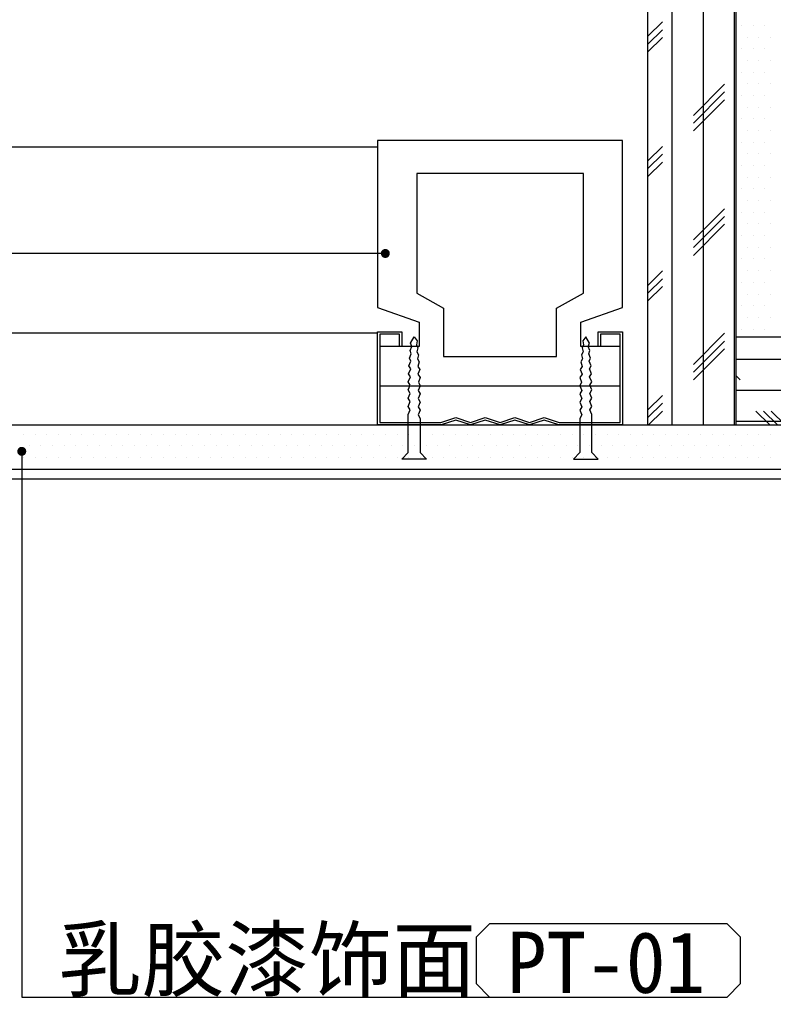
# Model space of a CAD drawing. Header units: millimetres. Extents: x -53 to 3023, y -53 to 2153.
# Tile 13 of 52: x 506 to 660, y 916 to 1117. Entities that reach past the tile are written whole.
import ezdxf

# ---------------------------------------------------------------- set-up
doc = ezdxf.new("R2010")
doc.units = ezdxf.units.MM
doc.header["$LTSCALE"] = 5
for name, color, linetype in [('8', 8, 'Continuous'), ('A-建筑-拆墙', 251, 'Continuous'), ('E--图例', 3, 'Continuous'), ('E-文本', 7, 'Continuous'), ('F-文本', 61, 'Continuous'), ('Q-立面-填充', 251, 'Continuous'), ('Q-立面-完成面造型线', 6, 'Continuous'), ('Q-立面-次粗线', 31, 'Continuous')]:
    doc.layers.add(name, color=color, linetype=linetype)
doc.styles.add('-宋体', font='SimSun.ttf', dxfattribs={"width": 0.8})
doc.styles.get("Standard").update_dxf_attribs({"font": 'SimSun.ttf'})
doc.styles.add('TXT', font='gbenor.shx', dxfattribs={"width": 0.7})
doc.dimstyles.new('1', dxfattribs={"dimscale": 0, "dimtxt": 2.5, "dimasz": 1.5, "dimexe": 1, "dimexo": 0, "dimgap": 0.3, "dimtad": 1, "dimdec": 0, "dimzin": 0, "dimdsep": 46, "dimtxsty": 'Standard', "dimblk": 'ARCHTICK', "dimcen": 0.09, "dimclrd": 8, "dimclre": 8, "dimclrt": 4, "dimadec": 0, "dimazin": 0, "dimtfac": 1, "dimtdec": 0, "dimtix": 1, "dimtofl": 0, "dimtmove": 2, "dimatfit": 3, "dimldrblk": 'DOTSMALL', "dimfxl": 5, "dimfxlon": 1, "dimtolj": 1, "dimtzin": 0, "dimarcsym": 0})

# ---------------------------------------------------------------- blocks, each defined once
blk = doc.blocks.new('A$C09D450D1')
at = {"layer": '8'}
for p, q in [((-50, 24.00000000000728), (-50, 58.00000000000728)), ((-50, 58.00000000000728), (0, 58.00000000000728)), ((0, 58.00000000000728), (0, 24.00000000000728)), ((-42, 26.85973027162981), (-42, 51.32409618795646)), ((-42, 51.32409618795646), (-8, 51.32409618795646)), ((-8, 51.32409618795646), (-8, 26.85973027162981)), ((-36.5, 23.85973027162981), (-42, 26.85973027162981)), ((-8, 26.85973027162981), (-13.5, 23.85973027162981)), ((-41.5, 21.00000000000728), (-50, 24.00000000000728)), ((-36.5, 14.00000000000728), (-36.5, 23.85973027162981)), ((-13.5, 23.85973027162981), (-13.5, 14.00000000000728)), ((0, 24.00000000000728), (-8.5, 21.00000000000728)), ((-41.5, 16.00000000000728), (-41.5, 21.00000000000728)), ((-8.5, 21.00000000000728), (-8.5, 16.00000000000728)), ((-45, 19.00000000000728), (-50, 19.00000000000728)), ((-50, 19.00000000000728), (-50, 7.275957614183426e-12)), ((-49.5, 0.500000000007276), (-49.5, 18.50000000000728)), ((-49.5, 18.50000000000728), (-45.5, 18.50000000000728)), ((-45.5, 18.50000000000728), (-45.5, 16.00000000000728)), ((-45, 16.00000000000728), (-45, 19.00000000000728)), ((0, 19.00000000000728), (-5, 19.00000000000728)), ((-5, 19.00000000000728), (-5, 16.00000000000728)), ((-4.5, 16.00000000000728), (-4.5, 18.50000000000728)), ((-4.5, 18.50000000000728), (-0.5, 18.50000000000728)), ((-0.5, 18.50000000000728), (-0.5, 0.500000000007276)), ((0, 7.275957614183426e-12), (0, 19.00000000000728)), ((-43.24737165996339, 16.67150232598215), (-42.51483333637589, 17.99999912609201)), ((-42.9966365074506, 16.02577210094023), (-43.24737165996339, 16.67150232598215)), ((-42.51483333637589, 17.99999912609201), (-41.87799733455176, 17.1789917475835)), ((-41.87799733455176, 17.1789917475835), (-42.03991536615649, 16.38033246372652)), ((-42.03991536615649, 16.38033246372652), (-41.76638301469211, 15.74305086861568)), ((-7.960084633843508, 16.38033246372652), (-8.23361698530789, 15.74305086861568)), ((-7.485166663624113, 17.99999912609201), (-8.122002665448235, 17.1789917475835)), ((-8.122002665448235, 17.1789917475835), (-7.960084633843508, 16.38033246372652)), ((-6.752628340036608, 16.67150232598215), (-7.485166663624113, 17.99999912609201)), ((-7.003363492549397, 16.02577210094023), (-6.752628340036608, 16.67150232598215)), ((-49.5, 8.000000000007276), (-49.5, 16.00000000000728)), ((-49.5, 16.00000000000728), (-41.5, 16.00000000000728)), ((-45.5, 16.00000000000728), (-45, 16.00000000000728)), ((-43.42972656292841, 13.64931151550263), (-43.11061115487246, 14.50622806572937)), ((-43.31575191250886, 15.1688555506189), (-42.9966365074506, 16.02577210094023)), ((-43.11061115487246, 14.50622806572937), (-43.31575191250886, 15.1688555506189)), ((-41.76638301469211, 15.74305086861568), (-41.9627098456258, 14.93163970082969)), ((-41.9627098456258, 14.93163970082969), (-41.64359443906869, 14.31125116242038)), ((-41.64359443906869, 14.31125116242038), (-41.8143465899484, 13.50931795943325)), ((-8.5, 16.00000000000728), (-0.5, 16.00000000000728)), ((-8.037290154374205, 14.93163970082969), (-8.356405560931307, 14.31125116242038)), ((-8.356405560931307, 14.31125116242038), (-8.1856534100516, 13.50931795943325)), ((-8.23361698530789, 15.74305086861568), (-8.037290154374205, 14.93163970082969)), ((-6.684248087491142, 15.1688555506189), (-7.003363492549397, 16.02577210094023)), ((-6.889388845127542, 14.50622806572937), (-6.684248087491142, 15.1688555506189)), ((-6.570273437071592, 13.64931151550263), (-6.889388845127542, 14.50622806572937)), ((-5, 16.00000000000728), (-4.5, 16.00000000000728)), ((-0.5, 16.00000000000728), (-0.5, 8.000000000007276)), ((-43.58039222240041, 12.07450314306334), (-43.16856821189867, 13.00744412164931)), ((-43.2253570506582, 11.42575978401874), (-43.58039222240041, 12.07450314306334)), ((-43.16856821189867, 13.00744412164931), (-43.42972656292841, 13.64931151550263)), ((-41.8143465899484, 13.50931795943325), (-41.48287986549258, 12.85184014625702)), ((-41.48287986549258, 12.85184014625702), (-41.77268053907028, 11.96412095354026)), ((-13.5, 14.00000000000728), (-36.5, 14.00000000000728)), ((-8.1856534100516, 13.50931795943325), (-8.517120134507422, 12.85184014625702)), ((-8.517120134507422, 12.85184014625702), (-8.22731946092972, 11.96412095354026)), ((-6.831431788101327, 13.00744412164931), (-6.570273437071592, 13.64931151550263)), ((-6.419607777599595, 12.07450314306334), (-6.831431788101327, 13.00744412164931)), ((-6.774642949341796, 11.42575978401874), (-6.419607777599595, 12.07450314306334)), ((-43.68969401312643, 10.45849440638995), (-43.2253570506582, 11.42575978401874)), ((-43.25257408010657, 9.794730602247), (-43.68969401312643, 10.45849440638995)), ((-41.77268053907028, 11.96412095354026), (-41.35352561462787, 11.31066907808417)), ((-41.35352561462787, 11.31066907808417), (-41.74901803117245, 10.34561960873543)), ((-41.74901803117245, 10.34561960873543), (-41.26483331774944, 9.666665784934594)), ((-8.250981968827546, 10.34561960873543), (-8.735166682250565, 9.666665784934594)), ((-8.22731946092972, 11.96412095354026), (-8.64647438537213, 11.31066907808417)), ((-8.64647438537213, 11.31066907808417), (-8.250981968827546, 10.34561960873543)), ((-6.310305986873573, 10.45849440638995), (-6.774642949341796, 11.42575978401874)), ((-6.747425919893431, 9.794730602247), (-6.310305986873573, 10.45849440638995)), ((-43.76483335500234, 8.816665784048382), (-43.25257408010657, 9.794730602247)), ((-43.34816668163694, 8.129165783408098), (-43.76483335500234, 8.816665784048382)), ((-43.76483335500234, 7.141665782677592), (-43.34816668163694, 8.129165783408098)), ((-41.26483331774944, 9.666665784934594), (-41.65649999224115, 8.704165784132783)), ((-41.65649999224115, 8.704165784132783), (-41.26483331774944, 7.999999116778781)), ((-8.735166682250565, 9.666665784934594), (-8.343500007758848, 8.704165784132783)), ((-8.343500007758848, 8.704165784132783), (-8.735166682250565, 7.999999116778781)), ((-6.235166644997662, 8.816665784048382), (-6.747425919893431, 9.794730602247)), ((-6.65183331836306, 8.129165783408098), (-6.235166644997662, 8.816665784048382)), ((-6.235166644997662, 7.141665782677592), (-6.65183331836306, 8.129165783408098)), ((-0.5, 8.000000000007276), (-49.5, 8.000000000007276)), ((-43.34816668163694, 6.43749911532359), (-43.76483335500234, 7.141665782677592)), ((-43.76483335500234, 5.474999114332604), (-43.34816668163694, 6.43749911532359)), ((-41.26483331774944, 7.999999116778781), (-41.68149998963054, 7.037499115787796)), ((-41.68149998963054, 7.037499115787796), (-41.26483331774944, 6.333332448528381)), ((-41.26483331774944, 6.333332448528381), (-41.68149998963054, 5.370832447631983)), ((-8.735166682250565, 7.999999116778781), (-8.318500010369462, 7.037499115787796)), ((-8.318500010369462, 7.037499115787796), (-8.735166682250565, 6.333332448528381)), ((-8.735166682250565, 6.333332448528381), (-8.318500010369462, 5.370832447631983)), ((-6.65183331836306, 6.43749911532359), (-6.235166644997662, 7.141665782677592)), ((-6.235166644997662, 5.474999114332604), (-6.65183331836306, 6.43749911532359)), ((-43.34816668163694, 4.77083244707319), (-43.76483335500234, 5.474999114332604)), ((-43.76483335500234, 3.799999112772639), (-43.34816668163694, 4.77083244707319)), ((-41.68149998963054, 5.370832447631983), (-41.26483331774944, 4.666665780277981)), ((-41.26483331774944, 4.666665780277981), (-41.68149998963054, 3.695832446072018)), ((-8.318500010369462, 5.370832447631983), (-8.735166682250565, 4.666665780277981)), ((-8.735166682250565, 4.666665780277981), (-8.318500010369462, 3.695832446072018)), ((-6.65183331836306, 4.77083244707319), (-6.235166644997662, 5.474999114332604)), ((-6.235166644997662, 3.799999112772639), (-6.65183331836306, 4.77083244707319)), ((-43.34816668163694, 3.104165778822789), (-43.76483335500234, 3.799999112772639)), ((-43.76483335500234, 2.141665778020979), (-43.34816668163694, 3.104165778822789)), ((-43.76483335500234, 2.141665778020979), (-43.76483335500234, 2.141665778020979)), ((-43.76483335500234, -5.625000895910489), (-43.76483335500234, 2.141665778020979)), ((-41.68149998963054, 3.695832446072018), (-41.26483331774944, 2.991665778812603)), ((-41.26483331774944, 2.991665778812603), (-41.68149998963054, 2.062499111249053)), ((-41.68149998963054, 2.062499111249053), (-41.26483331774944, 1.333332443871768)), ((-8.318500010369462, 3.695832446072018), (-8.735166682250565, 2.991665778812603)), ((-8.735166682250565, 2.991665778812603), (-8.318500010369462, 2.062499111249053)), ((-8.318500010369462, 2.062499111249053), (-8.735166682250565, 1.333332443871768)), ((-6.65183331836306, 3.104165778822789), (-6.235166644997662, 3.799999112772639)), ((-6.235166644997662, 2.141665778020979), (-6.65183331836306, 3.104165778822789)), ((-6.235166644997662, 2.141665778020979), (-6.235166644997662, 2.141665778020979)), ((-6.235166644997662, -5.625000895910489), (-6.235166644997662, 2.141665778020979)), ((-50, 7.275957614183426e-12), (-37, 7.275957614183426e-12)), ((-37.0811388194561, 0.500000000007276), (-49.5, 0.500000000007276)), ((-41.26483331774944, 1.333332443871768), (-41.26483331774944, -5.625000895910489)), ((-34, 1.527046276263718), (-37.0811388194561, 0.500000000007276)), ((-37, 7.275957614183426e-12), (-34, 1.000000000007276)), ((-31, 0.527046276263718), (-34, 1.527046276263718)), ((-34, 1.000000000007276), (-31, 7.275957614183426e-12)), ((-28, 1.527046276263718), (-31, 0.527046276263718)), ((-31, 7.275957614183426e-12), (-28, 1.000000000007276)), ((-25, 0.527046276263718), (-28, 1.527046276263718)), ((-28, 1.000000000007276), (-25, 7.275957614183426e-12)), ((-22, 1.527046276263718), (-25, 0.527046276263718)), ((-25, 7.275957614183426e-12), (-22, 1.000000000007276)), ((-19, 0.527046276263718), (-22, 1.527046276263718)), ((-22, 1.000000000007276), (-19, 7.275957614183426e-12)), ((-16, 1.527046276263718), (-19, 0.527046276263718)), ((-19, 7.275957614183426e-12), (-16, 1.000000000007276)), ((-12.91886116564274, 0.500000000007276), (-16, 1.527046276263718)), ((-16, 1.000000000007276), (-13, 7.275957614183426e-12)), ((-13, 7.275957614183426e-12), (0, 7.275957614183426e-12)), ((-0.5, 0.500000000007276), (-12.91886116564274, 0.500000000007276)), ((-8.735166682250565, 1.333332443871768), (-8.735166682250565, -5.625000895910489)), ((-45.01483337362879, -7.000000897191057), (-43.76483335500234, -5.625000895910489)), ((-41.26483331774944, -5.625000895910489), (-40.01483329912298, -7.000000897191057)), ((-8.735166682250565, -5.625000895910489), (-9.985166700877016, -7.000000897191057)), ((-4.98516662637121, -7.000000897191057), (-6.235166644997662, -5.625000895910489)), ((-40.01483329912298, -7.000000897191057), (-45.01483337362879, -7.000000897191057)), ((-9.985166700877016, -7.000000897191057), (-4.98516662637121, -7.000000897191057))]:
    blk.add_line(p, q, dxfattribs=at)
blk = doc.blocks.new('*E37')
at = {"layer": '8'}
for p, q in [((18.36535469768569, 12.74319217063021, 9.99999993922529e-09), (57.86535469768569, 12.74319217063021, 9.99999993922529e-09)), ((57.86535469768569, 5.15000017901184, 9.99999993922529e-09), (18.36535469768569, 5.150000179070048, 9.99999993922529e-09))]:
    blk.add_line(p, q, dxfattribs=at)
at = {"layer": '8', "extrusion": (0, 0, -1), "xscale": 0.1999999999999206, "yscale": 0.1999999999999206, "zscale": -0.1999999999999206}
blk.add_blockref('A$C09D450D1', (-57.86535469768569, 1.400000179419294, -9.99999993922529e-09), dxfattribs=at)
blk = doc.blocks.new('_ArchTick')
at = {"color": 0, "linetype": 'ByBlock', "const_width": 0.15}
blk.add_lwpolyline([(-0.5, -0.5), (0.5, 0.5)], dxfattribs=at)
blk = doc.blocks.new('材料编号1')
at = {"layer": 'E--图例', "color": 3}
blk.add_lwpolyline([(8.715155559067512, -1.898066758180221), (8.715155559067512, -0.6366033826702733), (8.345887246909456, -0.2673350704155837), (1.889200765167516, -0.2673350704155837), (1.519932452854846, -0.6366033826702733), (1.519932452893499, -1.898066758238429), (1.889200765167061, -2.267335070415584), (8.345887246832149, -2.26733507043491)], close=True, dxfattribs=at)
at = {"layer": 'E-文本', "style": 'TXT', "width": 0.7}
blk.add_attdef('编号', (1.608281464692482, -2.295733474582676), '', height=2, dxfattribs=at)
blk = doc.blocks.new('0')
at = {"layer": 'Q-立面-填充', "ltscale": 0.1999999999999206}
h = blk.add_hatch(dxfattribs=at)
h.set_pattern_fill('CORK', color=256, scale=2, style=0)
h.set_pattern_definition([(0, (-535264.8298560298, 505245.2771867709), (0, 1.269999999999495), []), (135, (-535264.1948560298, 505244.6421867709), (-2.540001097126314, -2.540001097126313), [1.796051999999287, -1.796051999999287]), (135, (-535263.8773560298, 505244.6421867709), (-2.540001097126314, -2.540001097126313), [1.796051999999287, -1.796051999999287]), (135, (-535263.5598560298, 505244.6421867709), (-2.540001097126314, -2.540001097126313), [1.796051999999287, -1.796051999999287])])
h.paths.add_polyline_path([(-535179.0298560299, 505288.8771867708), (-535264.8298560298, 505288.8771867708), (-535264.8298560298, 505285.2771867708), (-535179.0298560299, 505285.2771867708)])
h.paths.add_polyline_path([(-535224.8298560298, 505248.8771867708), (-535259.0298560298, 505248.8771867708), (-535261.2298560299, 505248.8771867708), (-535261.2298560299, 505245.2771867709), (-535224.8298560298, 505245.2771867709)])
h = blk.add_hatch(dxfattribs=at)
h.set_pattern_fill('CORK', color=256, scale=2, angle=90, style=0)
h.set_pattern_definition([(90, (-535264.8298560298, 505245.2771867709), (-1.269999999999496, 7.776507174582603e-17), []), (225, (-535264.1948560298, 505245.9121867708), (2.540001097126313, -2.540001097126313), [1.796051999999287, -1.796051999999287]), (225, (-535264.1948560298, 505246.2296867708), (2.540001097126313, -2.540001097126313), [1.796051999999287, -1.796051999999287]), (225, (-535264.1948560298, 505246.5471867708), (2.540001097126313, -2.540001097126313), [1.796051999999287, -1.796051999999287])])
h.paths.add_polyline_path([(-535221.2298560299, 505255.0771867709), (-535224.8298560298, 505255.0771867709), (-535224.8298560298, 505245.2771867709), (-535221.2298560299, 505245.2771867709)])
h.paths.add_polyline_path([(-535261.2298560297, 505285.2771867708), (-535264.8298560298, 505285.2771867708), (-535264.8298560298, 505245.2771867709), (-535261.2298560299, 505245.2771867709)])
at = {"layer": 'Q-立面-完成面造型线', "ltscale": 0.1999999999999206}
blk.add_line((-535333.7324879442, 505243.0771867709, 1.378868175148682), (-535219.0298560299, 505243.0771867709, 1.378868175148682), dxfattribs=at)
at = {"layer": 'Q-立面-次粗线', "ltscale": 0.1999999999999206}
for p, q in [((-535264.8298560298, 505245.2771867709, 1.378868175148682), (-535264.8298560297, 505288.8771867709, 1.378868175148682)), ((-535261.2298560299, 505245.2771867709, 1.378868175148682), (-535261.2298560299, 505285.2771867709, 1.378868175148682)), ((-535261.020066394, 505261.5746867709, 1.378868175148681), (-535261.020066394, 505261.5746867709, 1.378868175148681)), ((-535260.543816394, 505261.5746867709, 1.378868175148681), (-535260.543816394, 505261.5746867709, 1.378868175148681)), ((-535260.0675663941, 505261.5746867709, 1.378868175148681), (-535260.0675663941, 505261.5746867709, 1.378868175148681)), ((-535260.7819413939, 505261.0984367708, 1.378868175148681), (-535260.7819413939, 505261.0984367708, 1.378868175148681)), ((-535260.3056913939, 505261.0984367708, 1.378868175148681), (-535260.3056913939, 505261.0984367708, 1.378868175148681)), ((-535259.829441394, 505261.0984367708, 1.378868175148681), (-535259.829441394, 505261.0984367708, 1.378868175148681)), ((-535261.0200663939, 505260.6221867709, 1.378868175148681), (-535261.0200663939, 505260.6221867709, 1.378868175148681)), ((-535260.5438163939, 505260.6221867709, 1.378868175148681), (-535260.5438163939, 505260.6221867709, 1.378868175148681)), ((-535260.067566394, 505260.6221867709, 1.378868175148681), (-535260.067566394, 505260.6221867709, 1.378868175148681)), ((-535260.781941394, 505260.1459367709, 1.378868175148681), (-535260.781941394, 505260.1459367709, 1.378868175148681)), ((-535260.305691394, 505260.1459367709, 1.378868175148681), (-535260.305691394, 505260.1459367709, 1.378868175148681)), ((-535259.8294413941, 505260.1459367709, 1.378868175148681), (-535259.8294413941, 505260.1459367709, 1.378868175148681)), ((-535261.020066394, 505259.6696867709, 1.378868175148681), (-535261.020066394, 505259.6696867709, 1.378868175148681)), ((-535260.543816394, 505259.6696867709, 1.378868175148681), (-535260.543816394, 505259.6696867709, 1.378868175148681)), ((-535260.0675663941, 505259.6696867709, 1.378868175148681), (-535260.0675663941, 505259.6696867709, 1.378868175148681)), ((-535260.781941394, 505259.1934367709, 1.378868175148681), (-535260.781941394, 505259.1934367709, 1.378868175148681)), ((-535260.305691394, 505259.1934367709, 1.378868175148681), (-535260.305691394, 505259.1934367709, 1.378868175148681)), ((-535259.8294413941, 505259.1934367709, 1.378868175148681), (-535259.8294413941, 505259.1934367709, 1.378868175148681)), ((-535261.020066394, 505258.7171867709, 1.378868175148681), (-535261.020066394, 505258.7171867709, 1.378868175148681)), ((-535260.543816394, 505258.7171867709, 1.378868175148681), (-535260.543816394, 505258.7171867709, 1.378868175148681)), ((-535260.0675663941, 505258.7171867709, 1.378868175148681), (-535260.0675663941, 505258.7171867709, 1.378868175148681)), ((-535260.781941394, 505258.2409367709, 1.378868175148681), (-535260.781941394, 505258.2409367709, 1.378868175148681)), ((-535260.305691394, 505258.2409367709, 1.378868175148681), (-535260.305691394, 505258.2409367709, 1.378868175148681)), ((-535259.8294413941, 505258.2409367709, 1.378868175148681), (-535259.8294413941, 505258.2409367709, 1.378868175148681)), ((-535261.0200663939, 505257.7646867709, 1.378868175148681), (-535261.0200663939, 505257.7646867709, 1.378868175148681)), ((-535260.5438163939, 505257.7646867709, 1.378868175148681), (-535260.5438163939, 505257.7646867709, 1.378868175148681)), ((-535260.067566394, 505257.7646867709, 1.378868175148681), (-535260.067566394, 505257.7646867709, 1.378868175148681)), ((-535260.781941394, 505257.2884367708, 1.378868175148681), (-535260.781941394, 505257.2884367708, 1.378868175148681)), ((-535260.305691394, 505257.2884367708, 1.378868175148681), (-535260.305691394, 505257.2884367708, 1.378868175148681)), ((-535259.8294413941, 505257.2884367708, 1.378868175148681), (-535259.8294413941, 505257.2884367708, 1.378868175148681)), ((-535261.020066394, 505256.8121867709, 1.378868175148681), (-535261.020066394, 505256.8121867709, 1.378868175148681)), ((-535260.543816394, 505256.8121867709, 1.378868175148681), (-535260.543816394, 505256.8121867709, 1.378868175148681)), ((-535260.0675663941, 505256.8121867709, 1.378868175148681), (-535260.0675663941, 505256.8121867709, 1.378868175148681)), ((-535260.781941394, 505256.3359367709, 1.378868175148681), (-535260.781941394, 505256.3359367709, 1.378868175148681)), ((-535260.305691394, 505256.3359367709, 1.378868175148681), (-535260.305691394, 505256.3359367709, 1.378868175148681)), ((-535259.8294413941, 505256.3359367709, 1.378868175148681), (-535259.8294413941, 505256.3359367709, 1.378868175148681)), ((-535261.0200663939, 505255.8596867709, 1.378868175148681), (-535261.0200663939, 505255.8596867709, 1.378868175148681)), ((-535260.5438163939, 505255.8596867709, 1.378868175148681), (-535260.5438163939, 505255.8596867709, 1.378868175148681)), ((-535260.067566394, 505255.8596867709, 1.378868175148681), (-535260.067566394, 505255.8596867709, 1.378868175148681)), ((-535260.781941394, 505255.3834367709, 1.378868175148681), (-535260.781941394, 505255.3834367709, 1.378868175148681)), ((-535260.305691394, 505255.3834367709, 1.378868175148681), (-535260.305691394, 505255.3834367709, 1.378868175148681)), ((-535259.8294413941, 505255.3834367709, 1.378868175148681), (-535259.8294413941, 505255.3834367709, 1.378868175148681)), ((-535261.020066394, 505254.9071867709, 1.378868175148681), (-535261.020066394, 505254.9071867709, 1.378868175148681)), ((-535260.543816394, 505254.9071867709, 1.378868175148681), (-535260.543816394, 505254.9071867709, 1.378868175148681)), ((-535260.0675663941, 505254.9071867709, 1.378868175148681), (-535260.0675663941, 505254.9071867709, 1.378868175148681)), ((-535260.7819413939, 505254.4309367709, 1.378868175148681), (-535260.7819413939, 505254.4309367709, 1.378868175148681)), ((-535260.3056913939, 505254.4309367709, 1.378868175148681), (-535260.3056913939, 505254.4309367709, 1.378868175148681)), ((-535259.829441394, 505254.4309367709, 1.378868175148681), (-535259.829441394, 505254.4309367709, 1.378868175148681)), ((-535261.0200663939, 505253.9546867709, 1.378868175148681), (-535261.0200663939, 505253.9546867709, 1.378868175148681)), ((-535260.5438163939, 505253.9546867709, 1.378868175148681), (-535260.5438163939, 505253.9546867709, 1.378868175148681)), ((-535260.067566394, 505253.9546867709, 1.378868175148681), (-535260.067566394, 505253.9546867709, 1.378868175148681)), ((-535260.781941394, 505253.4784367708, 1.378868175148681), (-535260.781941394, 505253.4784367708, 1.378868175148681)), ((-535260.305691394, 505253.4784367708, 1.378868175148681), (-535260.305691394, 505253.4784367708, 1.378868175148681)), ((-535259.8294413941, 505253.4784367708, 1.378868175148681), (-535259.8294413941, 505253.4784367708, 1.378868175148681)), ((-535261.020066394, 505253.0021867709, 1.378868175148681), (-535261.020066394, 505253.0021867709, 1.378868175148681)), ((-535260.543816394, 505253.0021867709, 1.378868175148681), (-535260.543816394, 505253.0021867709, 1.378868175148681)), ((-535260.0675663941, 505253.0021867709, 1.378868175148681), (-535260.0675663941, 505253.0021867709, 1.378868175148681)), ((-535260.7819413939, 505252.5259367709, 1.378868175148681), (-535260.7819413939, 505252.5259367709, 1.378868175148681)), ((-535260.3056913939, 505252.5259367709, 1.378868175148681), (-535260.3056913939, 505252.5259367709, 1.378868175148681)), ((-535259.829441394, 505252.5259367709, 1.378868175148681), (-535259.829441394, 505252.5259367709, 1.378868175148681)), ((-535261.0200663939, 505252.0496867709, 1.378868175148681), (-535261.0200663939, 505252.0496867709, 1.378868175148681)), ((-535260.5438163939, 505252.0496867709, 1.378868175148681), (-535260.5438163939, 505252.0496867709, 1.378868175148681)), ((-535260.067566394, 505252.0496867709, 1.378868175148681), (-535260.067566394, 505252.0496867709, 1.378868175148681)), ((-535260.781941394, 505251.5734367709, 1.378868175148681), (-535260.781941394, 505251.5734367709, 1.378868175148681)), ((-535260.305691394, 505251.5734367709, 1.378868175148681), (-535260.305691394, 505251.5734367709, 1.378868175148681)), ((-535259.8294413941, 505251.5734367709, 1.378868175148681), (-535259.8294413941, 505251.5734367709, 1.378868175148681)), ((-535261.0200663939, 505251.0971867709, 1.378868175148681), (-535261.0200663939, 505251.0971867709, 1.378868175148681)), ((-535260.5438163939, 505251.0971867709, 1.378868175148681), (-535260.5438163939, 505251.0971867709, 1.378868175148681)), ((-535260.067566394, 505251.0971867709, 1.378868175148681), (-535260.067566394, 505251.0971867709, 1.378868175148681)), ((-535260.781941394, 505250.6209367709, 1.378868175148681), (-535260.781941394, 505250.6209367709, 1.378868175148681)), ((-535260.305691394, 505250.6209367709, 1.378868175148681), (-535260.305691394, 505250.6209367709, 1.378868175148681)), ((-535259.8294413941, 505250.6209367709, 1.378868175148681), (-535259.8294413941, 505250.6209367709, 1.378868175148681)), ((-535261.020066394, 505250.1446867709, 1.378868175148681), (-535261.020066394, 505250.1446867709, 1.378868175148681)), ((-535260.543816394, 505250.1446867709, 1.378868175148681), (-535260.543816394, 505250.1446867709, 1.378868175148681)), ((-535260.0675663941, 505250.1446867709, 1.378868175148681), (-535260.0675663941, 505250.1446867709, 1.378868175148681)), ((-535260.781941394, 505249.6684367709, 1.378868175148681), (-535260.781941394, 505249.6684367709, 1.378868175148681)), ((-535260.305691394, 505249.6684367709, 1.378868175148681), (-535260.305691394, 505249.6684367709, 1.378868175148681)), ((-535259.8294413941, 505249.6684367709, 1.378868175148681), (-535259.8294413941, 505249.6684367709, 1.378868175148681)), ((-535261.0200663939, 505249.1921867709, 1.378868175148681), (-535261.0200663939, 505249.1921867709, 1.378868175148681)), ((-535260.5438163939, 505249.1921867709, 1.378868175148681), (-535260.5438163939, 505249.1921867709, 1.378868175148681)), ((-535260.067566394, 505249.1921867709, 1.378868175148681), (-535260.067566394, 505249.1921867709, 1.378868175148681)), ((-535261.2298560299, 505248.8771867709, 1.378868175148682), (-535259.0298560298, 505248.8771867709, 1.378868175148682)), ((-535333.7324879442, 505245.2771867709, 1.378868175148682), (-535219.4298560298, 505245.2771867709, 1.378868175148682)), ((-535290.3094413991, 505244.9059367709, 1.378868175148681), (-535290.3094413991, 505244.9059367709, 1.378868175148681)), ((-535289.8331913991, 505244.9059367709, 1.378868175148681), (-535289.8331913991, 505244.9059367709, 1.378868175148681)), ((-535289.3569413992, 505244.9059367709, 1.378868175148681), (-535289.3569413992, 505244.9059367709, 1.378868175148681)), ((-535288.8806913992, 505244.9059367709, 1.378868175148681), (-535288.8806913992, 505244.9059367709, 1.378868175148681)), ((-535288.4044413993, 505244.9059367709, 1.378868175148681), (-535288.4044413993, 505244.9059367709, 1.378868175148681)), ((-535287.9281913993, 505244.9059367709, 1.378868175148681), (-535287.9281913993, 505244.9059367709, 1.378868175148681)), ((-535287.4519413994, 505244.9059367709, 1.378868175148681), (-535287.4519413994, 505244.9059367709, 1.378868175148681)), ((-535286.9756913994, 505244.9059367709, 1.378868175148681), (-535286.9756913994, 505244.9059367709, 1.378868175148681)), ((-535286.4994413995, 505244.9059367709, 1.378868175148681), (-535286.4994413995, 505244.9059367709, 1.378868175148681)), ((-535286.0231913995, 505244.9059367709, 1.378868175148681), (-535286.0231913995, 505244.9059367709, 1.378868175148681)), ((-535285.5469413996, 505244.9059367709, 1.378868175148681), (-535285.5469413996, 505244.9059367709, 1.378868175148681)), ((-535285.0706913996, 505244.9059367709, 1.378868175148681), (-535285.0706913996, 505244.9059367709, 1.378868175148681)), ((-535284.5944413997, 505244.9059367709, 1.378868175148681), (-535284.5944413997, 505244.9059367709, 1.378868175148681)), ((-535284.1181913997, 505244.9059367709, 1.378868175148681), (-535284.1181913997, 505244.9059367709, 1.378868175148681)), ((-535283.6419413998, 505244.9059367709, 1.378868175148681), (-535283.6419413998, 505244.9059367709, 1.378868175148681)), ((-535283.1656913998, 505244.9059367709, 1.378868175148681), (-535283.1656913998, 505244.9059367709, 1.378868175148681)), ((-535282.6894413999, 505244.9059367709, 1.378868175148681), (-535282.6894413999, 505244.9059367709, 1.378868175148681)), ((-535282.2131913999, 505244.9059367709, 1.378868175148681), (-535282.2131913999, 505244.9059367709, 1.378868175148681)), ((-535281.7369414, 505244.9059367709, 1.378868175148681), (-535281.7369414, 505244.9059367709, 1.378868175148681)), ((-535281.2606914, 505244.9059367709, 1.378868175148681), (-535281.2606914, 505244.9059367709, 1.378868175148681)), ((-535280.7844414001, 505244.9059367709, 1.378868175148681), (-535280.7844414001, 505244.9059367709, 1.378868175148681)), ((-535280.3081914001, 505244.9059367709, 1.378868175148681), (-535280.3081914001, 505244.9059367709, 1.378868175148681)), ((-535279.8319414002, 505244.9059367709, 1.378868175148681), (-535279.8319414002, 505244.9059367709, 1.378868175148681)), ((-535279.3556914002, 505244.9059367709, 1.378868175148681), (-535279.3556914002, 505244.9059367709, 1.378868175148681)), ((-535278.8794414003, 505244.9059367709, 1.378868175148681), (-535278.8794414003, 505244.9059367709, 1.378868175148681)), ((-535278.4031914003, 505244.9059367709, 1.378868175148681), (-535278.4031914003, 505244.9059367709, 1.378868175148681)), ((-535277.9269414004, 505244.9059367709, 1.378868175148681), (-535277.9269414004, 505244.9059367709, 1.378868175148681)), ((-535277.4506914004, 505244.9059367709, 1.378868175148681), (-535277.4506914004, 505244.9059367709, 1.378868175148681)), ((-535276.9744414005, 505244.9059367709, 1.378868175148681), (-535276.9744414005, 505244.9059367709, 1.378868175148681)), ((-535276.4981914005, 505244.9059367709, 1.378868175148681), (-535276.4981914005, 505244.9059367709, 1.378868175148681)), ((-535276.0219414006, 505244.9059367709, 1.378868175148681), (-535276.0219414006, 505244.9059367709, 1.378868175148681)), ((-535275.5456914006, 505244.9059367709, 1.378868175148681), (-535275.5456914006, 505244.9059367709, 1.378868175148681)), ((-535275.0694414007, 505244.9059367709, 1.378868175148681), (-535275.0694414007, 505244.9059367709, 1.378868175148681)), ((-535274.5931914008, 505244.9059367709, 1.378868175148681), (-535274.5931914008, 505244.9059367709, 1.378868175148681)), ((-535274.1169414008, 505244.9059367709, 1.378868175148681), (-535274.1169414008, 505244.9059367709, 1.378868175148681)), ((-535273.6406914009, 505244.9059367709, 1.378868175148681), (-535273.6406914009, 505244.9059367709, 1.378868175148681)), ((-535273.1644414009, 505244.9059367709, 1.378868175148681), (-535273.1644414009, 505244.9059367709, 1.378868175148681)), ((-535272.688191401, 505244.9059367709, 1.378868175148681), (-535272.688191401, 505244.9059367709, 1.378868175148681)), ((-535272.211941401, 505244.9059367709, 1.378868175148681), (-535272.211941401, 505244.9059367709, 1.378868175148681)), ((-535271.7356914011, 505244.9059367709, 1.378868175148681), (-535271.7356914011, 505244.9059367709, 1.378868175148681)), ((-535271.2594414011, 505244.9059367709, 1.378868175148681), (-535271.2594414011, 505244.9059367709, 1.378868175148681)), ((-535270.7831914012, 505244.9059367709, 1.378868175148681), (-535270.7831914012, 505244.9059367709, 1.378868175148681)), ((-535270.3069414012, 505244.9059367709, 1.378868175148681), (-535270.3069414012, 505244.9059367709, 1.378868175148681)), ((-535269.8306914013, 505244.9059367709, 1.378868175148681), (-535269.8306914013, 505244.9059367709, 1.378868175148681)), ((-535269.3544414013, 505244.9059367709, 1.378868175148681), (-535269.3544414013, 505244.9059367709, 1.378868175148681)), ((-535268.8781914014, 505244.9059367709, 1.378868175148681), (-535268.8781914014, 505244.9059367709, 1.378868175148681)), ((-535268.4019414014, 505244.9059367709, 1.378868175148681), (-535268.4019414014, 505244.9059367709, 1.378868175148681)), ((-535267.9256914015, 505244.9059367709, 1.378868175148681), (-535267.9256914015, 505244.9059367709, 1.378868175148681)), ((-535267.4494414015, 505244.9059367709, 1.378868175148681), (-535267.4494414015, 505244.9059367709, 1.378868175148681)), ((-535266.9731914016, 505244.9059367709, 1.378868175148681), (-535266.9731914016, 505244.9059367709, 1.378868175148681)), ((-535266.4969414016, 505244.9059367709, 1.378868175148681), (-535266.4969414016, 505244.9059367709, 1.378868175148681)), ((-535266.0206914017, 505244.9059367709, 1.378868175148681), (-535266.0206914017, 505244.9059367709, 1.378868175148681)), ((-535265.5444414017, 505244.9059367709, 1.378868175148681), (-535265.5444414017, 505244.9059367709, 1.378868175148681)), ((-535265.0681914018, 505244.9059367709, 1.378868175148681), (-535265.0681914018, 505244.9059367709, 1.378868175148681)), ((-535264.5919414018, 505244.9059367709, 1.378868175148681), (-535264.5919414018, 505244.9059367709, 1.378868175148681)), ((-535264.1156914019, 505244.9059367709, 1.378868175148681), (-535264.1156914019, 505244.9059367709, 1.378868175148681)), ((-535263.6394414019, 505244.9059367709, 1.378868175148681), (-535263.6394414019, 505244.9059367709, 1.378868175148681)), ((-535263.163191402, 505244.9059367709, 1.378868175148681), (-535263.163191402, 505244.9059367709, 1.378868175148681)), ((-535262.686941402, 505244.9059367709, 1.378868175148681), (-535262.686941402, 505244.9059367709, 1.378868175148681)), ((-535262.2106914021, 505244.9059367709, 1.378868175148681), (-535262.2106914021, 505244.9059367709, 1.378868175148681)), ((-535261.7344414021, 505244.9059367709, 1.378868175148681), (-535261.7344414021, 505244.9059367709, 1.378868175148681)), ((-535261.2581914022, 505244.9059367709, 1.378868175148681), (-535261.2581914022, 505244.9059367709, 1.378868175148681)), ((-535260.7819414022, 505244.9059367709, 1.378868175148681), (-535260.7819414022, 505244.9059367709, 1.378868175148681)), ((-535260.3056914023, 505244.9059367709, 1.378868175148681), (-535260.3056914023, 505244.9059367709, 1.378868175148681)), ((-535259.8294414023, 505244.9059367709, 1.378868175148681), (-535259.8294414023, 505244.9059367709, 1.378868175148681)), ((-535290.0713163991, 505244.4296867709, 1.378868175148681), (-535290.0713163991, 505244.4296867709, 1.378868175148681)), ((-535289.5950663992, 505244.4296867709, 1.378868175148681), (-535289.5950663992, 505244.4296867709, 1.378868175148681)), ((-535289.1188163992, 505244.4296867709, 1.378868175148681), (-535289.1188163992, 505244.4296867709, 1.378868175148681)), ((-535288.6425663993, 505244.4296867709, 1.378868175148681), (-535288.6425663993, 505244.4296867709, 1.378868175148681)), ((-535288.1663163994, 505244.4296867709, 1.378868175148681), (-535288.1663163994, 505244.4296867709, 1.378868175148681)), ((-535287.6900663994, 505244.4296867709, 1.378868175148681), (-535287.6900663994, 505244.4296867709, 1.378868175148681)), ((-535287.2138163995, 505244.4296867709, 1.378868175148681), (-535287.2138163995, 505244.4296867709, 1.378868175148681)), ((-535286.7375663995, 505244.4296867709, 1.378868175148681), (-535286.7375663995, 505244.4296867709, 1.378868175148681)), ((-535286.2613163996, 505244.4296867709, 1.378868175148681), (-535286.2613163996, 505244.4296867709, 1.378868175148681)), ((-535285.7850663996, 505244.4296867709, 1.378868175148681), (-535285.7850663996, 505244.4296867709, 1.378868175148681)), ((-535285.3088163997, 505244.4296867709, 1.378868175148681), (-535285.3088163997, 505244.4296867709, 1.378868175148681)), ((-535284.8325663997, 505244.4296867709, 1.378868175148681), (-535284.8325663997, 505244.4296867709, 1.378868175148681)), ((-535284.3563163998, 505244.4296867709, 1.378868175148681), (-535284.3563163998, 505244.4296867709, 1.378868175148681)), ((-535283.8800663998, 505244.4296867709, 1.378868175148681), (-535283.8800663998, 505244.4296867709, 1.378868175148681)), ((-535283.4038163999, 505244.4296867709, 1.378868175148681), (-535283.4038163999, 505244.4296867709, 1.378868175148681)), ((-535282.9275663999, 505244.4296867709, 1.378868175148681), (-535282.9275663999, 505244.4296867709, 1.378868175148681)), ((-535282.4513164, 505244.4296867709, 1.378868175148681), (-535282.4513164, 505244.4296867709, 1.378868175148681)), ((-535281.9750664, 505244.4296867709, 1.378868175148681), (-535281.9750664, 505244.4296867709, 1.378868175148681)), ((-535281.4988164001, 505244.4296867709, 1.378868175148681), (-535281.4988164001, 505244.4296867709, 1.378868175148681)), ((-535281.0225664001, 505244.4296867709, 1.378868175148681), (-535281.0225664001, 505244.4296867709, 1.378868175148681)), ((-535280.5463164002, 505244.4296867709, 1.378868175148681), (-535280.5463164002, 505244.4296867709, 1.378868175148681)), ((-535280.0700664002, 505244.4296867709, 1.378868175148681), (-535280.0700664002, 505244.4296867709, 1.378868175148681)), ((-535279.5938164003, 505244.4296867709, 1.378868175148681), (-535279.5938164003, 505244.4296867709, 1.378868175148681)), ((-535279.1175664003, 505244.4296867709, 1.378868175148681), (-535279.1175664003, 505244.4296867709, 1.378868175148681)), ((-535278.6413164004, 505244.4296867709, 1.378868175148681), (-535278.6413164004, 505244.4296867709, 1.378868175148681)), ((-535278.1650664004, 505244.4296867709, 1.378868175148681), (-535278.1650664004, 505244.4296867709, 1.378868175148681)), ((-535277.6888164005, 505244.4296867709, 1.378868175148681), (-535277.6888164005, 505244.4296867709, 1.378868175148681)), ((-535277.2125664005, 505244.4296867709, 1.378868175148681), (-535277.2125664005, 505244.4296867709, 1.378868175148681)), ((-535276.7363164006, 505244.4296867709, 1.378868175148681), (-535276.7363164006, 505244.4296867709, 1.378868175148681)), ((-535276.2600664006, 505244.4296867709, 1.378868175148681), (-535276.2600664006, 505244.4296867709, 1.378868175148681)), ((-535275.7838164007, 505244.4296867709, 1.378868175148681), (-535275.7838164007, 505244.4296867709, 1.378868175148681)), ((-535275.3075664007, 505244.4296867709, 1.378868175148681), (-535275.3075664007, 505244.4296867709, 1.378868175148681)), ((-535274.8313164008, 505244.4296867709, 1.378868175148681), (-535274.8313164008, 505244.4296867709, 1.378868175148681)), ((-535274.3550664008, 505244.4296867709, 1.378868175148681), (-535274.3550664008, 505244.4296867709, 1.378868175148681)), ((-535273.8788164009, 505244.4296867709, 1.378868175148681), (-535273.8788164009, 505244.4296867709, 1.378868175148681)), ((-535273.4025664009, 505244.4296867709, 1.378868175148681), (-535273.4025664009, 505244.4296867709, 1.378868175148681)), ((-535272.926316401, 505244.4296867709, 1.378868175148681), (-535272.926316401, 505244.4296867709, 1.378868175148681)), ((-535272.450066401, 505244.4296867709, 1.378868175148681), (-535272.450066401, 505244.4296867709, 1.378868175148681)), ((-535271.9738164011, 505244.4296867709, 1.378868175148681), (-535271.9738164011, 505244.4296867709, 1.378868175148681)), ((-535271.4975664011, 505244.4296867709, 1.378868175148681), (-535271.4975664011, 505244.4296867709, 1.378868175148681)), ((-535271.0213164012, 505244.4296867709, 1.378868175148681), (-535271.0213164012, 505244.4296867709, 1.378868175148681)), ((-535270.5450664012, 505244.4296867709, 1.378868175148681), (-535270.5450664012, 505244.4296867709, 1.378868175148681)), ((-535270.0688164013, 505244.4296867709, 1.378868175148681), (-535270.0688164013, 505244.4296867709, 1.378868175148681)), ((-535269.5925664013, 505244.4296867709, 1.378868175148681), (-535269.5925664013, 505244.4296867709, 1.378868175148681)), ((-535269.1163164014, 505244.4296867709, 1.378868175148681), (-535269.1163164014, 505244.4296867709, 1.378868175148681)), ((-535268.6400664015, 505244.4296867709, 1.378868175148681), (-535268.6400664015, 505244.4296867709, 1.378868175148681)), ((-535268.1638164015, 505244.4296867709, 1.378868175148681), (-535268.1638164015, 505244.4296867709, 1.378868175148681)), ((-535267.6875664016, 505244.4296867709, 1.378868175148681), (-535267.6875664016, 505244.4296867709, 1.378868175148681)), ((-535267.2113164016, 505244.4296867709, 1.378868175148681), (-535267.2113164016, 505244.4296867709, 1.378868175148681)), ((-535266.7350664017, 505244.4296867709, 1.378868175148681), (-535266.7350664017, 505244.4296867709, 1.378868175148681)), ((-535266.2588164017, 505244.4296867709, 1.378868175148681), (-535266.2588164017, 505244.4296867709, 1.378868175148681)), ((-535265.7825664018, 505244.4296867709, 1.378868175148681), (-535265.7825664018, 505244.4296867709, 1.378868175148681)), ((-535265.3063164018, 505244.4296867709, 1.378868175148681), (-535265.3063164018, 505244.4296867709, 1.378868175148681)), ((-535264.8300664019, 505244.4296867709, 1.378868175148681), (-535264.8300664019, 505244.4296867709, 1.378868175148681)), ((-535264.3538164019, 505244.4296867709, 1.378868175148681), (-535264.3538164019, 505244.4296867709, 1.378868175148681)), ((-535263.877566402, 505244.4296867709, 1.378868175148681), (-535263.877566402, 505244.4296867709, 1.378868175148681)), ((-535263.401316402, 505244.4296867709, 1.378868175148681), (-535263.401316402, 505244.4296867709, 1.378868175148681)), ((-535262.9250664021, 505244.4296867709, 1.378868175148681), (-535262.9250664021, 505244.4296867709, 1.378868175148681)), ((-535262.4488164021, 505244.4296867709, 1.378868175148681), (-535262.4488164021, 505244.4296867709, 1.378868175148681)), ((-535261.9725664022, 505244.4296867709, 1.378868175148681), (-535261.9725664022, 505244.4296867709, 1.378868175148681)), ((-535261.4963164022, 505244.4296867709, 1.378868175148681), (-535261.4963164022, 505244.4296867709, 1.378868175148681)), ((-535261.0200664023, 505244.4296867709, 1.378868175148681), (-535261.0200664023, 505244.4296867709, 1.378868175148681)), ((-535260.5438164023, 505244.4296867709, 1.378868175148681), (-535260.5438164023, 505244.4296867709, 1.378868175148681)), ((-535260.0675664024, 505244.4296867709, 1.378868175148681), (-535260.0675664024, 505244.4296867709, 1.378868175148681)), ((-535290.3094413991, 505243.9534367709, 1.378868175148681), (-535290.3094413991, 505243.9534367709, 1.378868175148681)), ((-535289.8331913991, 505243.9534367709, 1.378868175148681), (-535289.8331913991, 505243.9534367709, 1.378868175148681)), ((-535289.3569413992, 505243.9534367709, 1.378868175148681), (-535289.3569413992, 505243.9534367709, 1.378868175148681)), ((-535288.8806913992, 505243.9534367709, 1.378868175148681), (-535288.8806913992, 505243.9534367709, 1.378868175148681)), ((-535288.4044413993, 505243.9534367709, 1.378868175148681), (-535288.4044413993, 505243.9534367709, 1.378868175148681)), ((-535287.9281913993, 505243.9534367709, 1.378868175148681), (-535287.9281913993, 505243.9534367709, 1.378868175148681)), ((-535287.4519413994, 505243.9534367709, 1.378868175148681), (-535287.4519413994, 505243.9534367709, 1.378868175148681)), ((-535286.9756913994, 505243.9534367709, 1.378868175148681), (-535286.9756913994, 505243.9534367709, 1.378868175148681)), ((-535286.4994413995, 505243.9534367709, 1.378868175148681), (-535286.4994413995, 505243.9534367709, 1.378868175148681)), ((-535286.0231913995, 505243.9534367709, 1.378868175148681), (-535286.0231913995, 505243.9534367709, 1.378868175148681)), ((-535285.5469413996, 505243.9534367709, 1.378868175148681), (-535285.5469413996, 505243.9534367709, 1.378868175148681)), ((-535285.0706913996, 505243.9534367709, 1.378868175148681), (-535285.0706913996, 505243.9534367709, 1.378868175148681)), ((-535284.5944413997, 505243.9534367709, 1.378868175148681), (-535284.5944413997, 505243.9534367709, 1.378868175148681)), ((-535284.1181913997, 505243.9534367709, 1.378868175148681), (-535284.1181913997, 505243.9534367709, 1.378868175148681)), ((-535283.6419413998, 505243.9534367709, 1.378868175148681), (-535283.6419413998, 505243.9534367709, 1.378868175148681)), ((-535283.1656913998, 505243.9534367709, 1.378868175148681), (-535283.1656913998, 505243.9534367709, 1.378868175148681)), ((-535282.6894413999, 505243.9534367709, 1.378868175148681), (-535282.6894413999, 505243.9534367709, 1.378868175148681)), ((-535282.2131913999, 505243.9534367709, 1.378868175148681), (-535282.2131913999, 505243.9534367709, 1.378868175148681)), ((-535281.7369414, 505243.9534367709, 1.378868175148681), (-535281.7369414, 505243.9534367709, 1.378868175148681)), ((-535281.2606914, 505243.9534367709, 1.378868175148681), (-535281.2606914, 505243.9534367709, 1.378868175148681)), ((-535280.7844414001, 505243.9534367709, 1.378868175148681), (-535280.7844414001, 505243.9534367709, 1.378868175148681)), ((-535280.3081914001, 505243.9534367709, 1.378868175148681), (-535280.3081914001, 505243.9534367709, 1.378868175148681)), ((-535279.8319414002, 505243.9534367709, 1.378868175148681), (-535279.8319414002, 505243.9534367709, 1.378868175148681)), ((-535279.3556914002, 505243.9534367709, 1.378868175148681), (-535279.3556914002, 505243.9534367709, 1.378868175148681)), ((-535278.8794414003, 505243.9534367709, 1.378868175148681), (-535278.8794414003, 505243.9534367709, 1.378868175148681)), ((-535278.4031914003, 505243.9534367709, 1.378868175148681), (-535278.4031914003, 505243.9534367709, 1.378868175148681)), ((-535277.9269414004, 505243.9534367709, 1.378868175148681), (-535277.9269414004, 505243.9534367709, 1.378868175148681)), ((-535277.4506914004, 505243.9534367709, 1.378868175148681), (-535277.4506914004, 505243.9534367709, 1.378868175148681)), ((-535276.9744414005, 505243.9534367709, 1.378868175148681), (-535276.9744414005, 505243.9534367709, 1.378868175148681)), ((-535276.4981914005, 505243.9534367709, 1.378868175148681), (-535276.4981914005, 505243.9534367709, 1.378868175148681)), ((-535276.0219414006, 505243.9534367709, 1.378868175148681), (-535276.0219414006, 505243.9534367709, 1.378868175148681)), ((-535275.5456914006, 505243.9534367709, 1.378868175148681), (-535275.5456914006, 505243.9534367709, 1.378868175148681)), ((-535275.0694414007, 505243.9534367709, 1.378868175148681), (-535275.0694414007, 505243.9534367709, 1.378868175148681)), ((-535274.5931914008, 505243.9534367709, 1.378868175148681), (-535274.5931914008, 505243.9534367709, 1.378868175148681)), ((-535274.1169414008, 505243.9534367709, 1.378868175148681), (-535274.1169414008, 505243.9534367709, 1.378868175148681)), ((-535273.6406914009, 505243.9534367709, 1.378868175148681), (-535273.6406914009, 505243.9534367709, 1.378868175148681)), ((-535273.1644414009, 505243.9534367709, 1.378868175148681), (-535273.1644414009, 505243.9534367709, 1.378868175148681)), ((-535272.688191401, 505243.9534367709, 1.378868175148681), (-535272.688191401, 505243.9534367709, 1.378868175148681)), ((-535272.211941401, 505243.9534367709, 1.378868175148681), (-535272.211941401, 505243.9534367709, 1.378868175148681)), ((-535271.7356914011, 505243.9534367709, 1.378868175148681), (-535271.7356914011, 505243.9534367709, 1.378868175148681)), ((-535271.2594414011, 505243.9534367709, 1.378868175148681), (-535271.2594414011, 505243.9534367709, 1.378868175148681)), ((-535270.7831914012, 505243.9534367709, 1.378868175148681), (-535270.7831914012, 505243.9534367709, 1.378868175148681)), ((-535270.3069414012, 505243.9534367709, 1.378868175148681), (-535270.3069414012, 505243.9534367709, 1.378868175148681)), ((-535269.8306914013, 505243.9534367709, 1.378868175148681), (-535269.8306914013, 505243.9534367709, 1.378868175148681)), ((-535269.3544414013, 505243.9534367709, 1.378868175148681), (-535269.3544414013, 505243.9534367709, 1.378868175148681)), ((-535268.8781914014, 505243.9534367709, 1.378868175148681), (-535268.8781914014, 505243.9534367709, 1.378868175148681)), ((-535268.4019414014, 505243.9534367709, 1.378868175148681), (-535268.4019414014, 505243.9534367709, 1.378868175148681)), ((-535267.9256914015, 505243.9534367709, 1.378868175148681), (-535267.9256914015, 505243.9534367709, 1.378868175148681)), ((-535267.4494414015, 505243.9534367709, 1.378868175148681), (-535267.4494414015, 505243.9534367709, 1.378868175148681)), ((-535266.9731914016, 505243.9534367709, 1.378868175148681), (-535266.9731914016, 505243.9534367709, 1.378868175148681)), ((-535266.4969414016, 505243.9534367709, 1.378868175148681), (-535266.4969414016, 505243.9534367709, 1.378868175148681)), ((-535266.0206914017, 505243.9534367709, 1.378868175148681), (-535266.0206914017, 505243.9534367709, 1.378868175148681)), ((-535265.5444414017, 505243.9534367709, 1.378868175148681), (-535265.5444414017, 505243.9534367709, 1.378868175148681)), ((-535265.0681914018, 505243.9534367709, 1.378868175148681), (-535265.0681914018, 505243.9534367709, 1.378868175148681)), ((-535264.5919414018, 505243.9534367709, 1.378868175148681), (-535264.5919414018, 505243.9534367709, 1.378868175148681)), ((-535264.1156914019, 505243.9534367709, 1.378868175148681), (-535264.1156914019, 505243.9534367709, 1.378868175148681)), ((-535263.6394414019, 505243.9534367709, 1.378868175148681), (-535263.6394414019, 505243.9534367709, 1.378868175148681)), ((-535263.163191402, 505243.9534367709, 1.378868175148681), (-535263.163191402, 505243.9534367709, 1.378868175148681)), ((-535262.686941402, 505243.9534367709, 1.378868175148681), (-535262.686941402, 505243.9534367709, 1.378868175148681)), ((-535262.2106914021, 505243.9534367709, 1.378868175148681), (-535262.2106914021, 505243.9534367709, 1.378868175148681)), ((-535261.7344414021, 505243.9534367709, 1.378868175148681), (-535261.7344414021, 505243.9534367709, 1.378868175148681)), ((-535261.2581914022, 505243.9534367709, 1.378868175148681), (-535261.2581914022, 505243.9534367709, 1.378868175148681)), ((-535260.7819414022, 505243.9534367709, 1.378868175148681), (-535260.7819414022, 505243.9534367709, 1.378868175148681)), ((-535260.3056914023, 505243.9534367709, 1.378868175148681), (-535260.3056914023, 505243.9534367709, 1.378868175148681)), ((-535259.8294414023, 505243.9534367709, 1.378868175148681), (-535259.8294414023, 505243.9534367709, 1.378868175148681)), ((-535333.7324879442, 505243.4771867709, 1.378868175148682), (-535219.4298560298, 505243.4771867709, 1.378868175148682))]:
    blk.add_line(p, q, dxfattribs=at)
at = {"layer": '8', "ltscale": 0.1999999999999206}
blk.add_blockref('*E37', (-535333.7324879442, 505243.8771865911, 1.378868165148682), dxfattribs=at)
at = {"layer": 'F-文本', "color": 43}
ref = blk.add_blockref('材料编号1', (-535258.772469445, 505221.5300533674), dxfattribs=dict(at, xscale=1.5, yscale=1.5, zscale=1.5, rotation=180))
ref.add_attrib('编号', 'PT-01', (-535270.5885121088, 505222.1075563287), dxfattribs={"color": 7, "height": 2.5, "style": '-宋体', "width": 0.9515624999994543})
at = {"layer": 'E-文本', "insert": (-535271.8452027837, 505221.931055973), "char_height": 2.5, "width": 67.27353787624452, "attachment_point": 9, "style": '-宋体'}
blk.add_mtext('{\\W1;乳胶漆饰面}', dxfattribs=at)
at = {"layer": 'A-建筑-拆墙'}
for points in [[(-535275.5459108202, 505252.2753547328), (-535365.0621581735, 505252.2753547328)], [(-535290.3789940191, 505244.2016402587), (-535290.3789940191, 505221.9310559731), (-535271.2913003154, 505221.9310559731)]]:
    blk.add_leader(points, dimstyle='1', override={"dimscale": 0.4876327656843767, "dimasz": 0.75, "dimtad": 0, "dimldrblk": 'Dot'}, dxfattribs=at)

msp = doc.modelspace()

# ---------------------------------------------------------------- block references
at = {"xscale": 5, "yscale": 5, "zscale": 5}
msp.add_blockref('0', (2676958.211271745, -2525192.548285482), dxfattribs=at)

doc.saveas('drawing.dxf')
